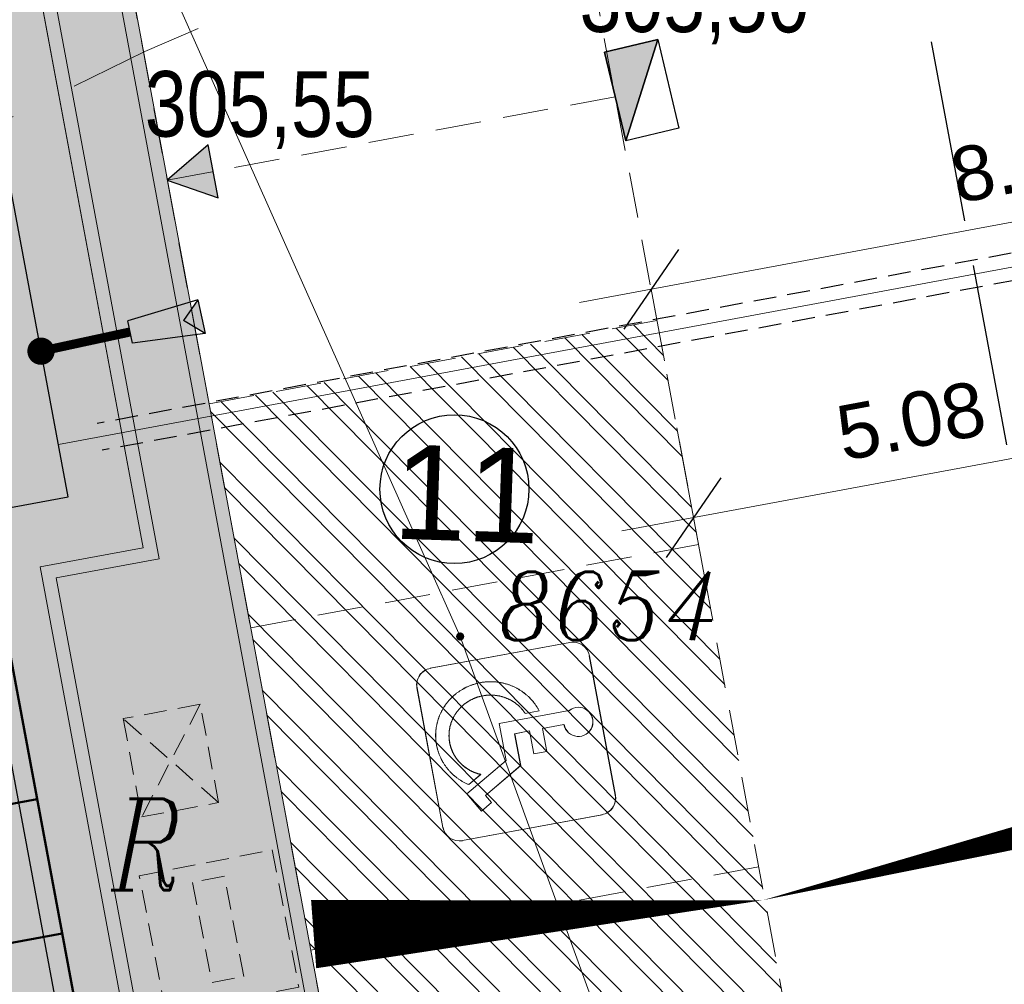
# Model space of a CAD drawing. Header units: metres. Extents: x 779 to 7046, y -512 to 9570.
# Tile 50 of 256: x 2184 to 2194, y -292 to -281. Entities that reach past the tile are written whole.
import ezdxf

# ---------------------------------------------------------------- set-up
doc = ezdxf.new("R2010")
doc.units = ezdxf.units.M
for name, pattern in [('0', [0]), ('2.0_0.5', [2.5, 2, -0.5]), ('CIĄGłA', [0]), ('DASH', [0.75, 0.5, -0.25]), ('DASHED', [0.75, 0.5, -0.25]), ('DASHED2', [0.375, 0.25, -0.125]), ('DASHEDX2', [38.1, 25.4, -12.7]), ('HIDDEN', [0.375, 0.25, -0.125])]:
    doc.linetypes.add(name, pattern=pattern)
for name, color, linetype, lineweight in [('203-punkt graniczny', 7, 'Continuous', 0), ('203-punkt graniczny-Atr103', 7, 'Continuous', 0), ('210-oznaczenie konturu użytku gruntowego', 7, 'Continuous', 0), ('219-działka ewidencyjna', 7, 'Continuous', 0), ('_a_obiekty', 250, 'Continuous', 30), ('AGP1_HATCH', 7, 'Continuous', 5), ('AGP1_KRAWEZNIKI', 250, 'Continuous', 20), ('AGP1_KRAWEZNIKI GRUBOŚCI', 7, 'Continuous', 9), ('AGP1_OPISY', 7, 'Continuous', 13), ('AGP1_WYMIARY', 7, 'Continuous', 15), ('zz-skarpy', 92, 'Continuous', 50)]:
    doc.layers.add(name, color=color, linetype=linetype, lineweight=lineweight)
for name, color, linetype in [('IE_kable ziemne', 240, 'Continuous'), ('IE_kanalizacja słaboprądowa', 6, 'Continuous'), ('WYMIARY', 9, 'Continuous'), ('ZP_Robocza', 6, 'Continuous'), ('zz-odwodnienie', 5, 'Continuous')]:
    doc.layers.add(name, color=color, linetype=linetype)
doc.styles.add('ARIAL', font='arial.ttf')
doc.styles.get("Standard").update_dxf_attribs({"font": 'arial.ttf'})
doc.dimstyles.new('PZT M', dxfattribs={"dimtxt": 0.6, "dimasz": 0.75, "dimexe": 0.8, "dimexo": 0.1, "dimgap": 0.3, "dimtad": 1, "dimdsep": 46, "dimtxsty": 'ARIAL', "dimblk": 'OBLIQUE', "dimcen": 0.9, "dimdle": 0.8, "dimclrd": 7, "dimclre": 256, "dimclrt": 7, "dimadec": 0, "dimazin": 0, "dimtfac": 1, "dimtmove": 2, "dimatfit": 3, "dimldrblk": 'ARCHTICK', "dimfxl": 1, "dimfxlon": 1, "dimtolj": 1, "dimtzin": 0, "dimlwd": 20, "dimlwe": 20, "dimarcsym": 0})

# ---------------------------------------------------------------- blocks, each defined once
blk = doc.blocks.new('203')
at = {"linetype": 'Continuous', "lineweight": -2, "ltscale": 10}
h = blk.add_hatch(color=0, dxfattribs=at)
edge = h.paths.add_edge_path()
edge.add_arc((0, 0), 0.45, 0, 360)
blk = doc.blocks.new('PZT MDCP podkład')
at = {"layer": '219-działka ewidencyjna', "color": 252, "linetype": 'Continuous', "lineweight": 13, "true_color": 0x939598, "flags": 128}
for points in [[(2102.666, 125.666), (2122.376, 81.446)], [(2122.376, 81.446), (2127.666, 66.856)]]:
    blk.add_lwpolyline(points, dxfattribs=at)
at = {"layer": '203-punkt graniczny', "color": 252, "linetype": 'Continuous', "lineweight": 13, "true_color": 0x939598, "xscale": 0.1, "yscale": 0.1, "zscale": 0.1}
blk.add_blockref('203', (2122.376, 81.446), dxfattribs=at)
at = {"layer": '203-punkt graniczny-Atr103', "color": 252, "lineweight": 13, "true_color": 0x939598, "insert": (2122.795, 81.407), "char_height": 0.75, "attachment_point": 7, "line_spacing_factor": 0.6}
blk.add_mtext('\\FITALIC_1250;\\H1x;\\W0.9;8654', dxfattribs=at)
at = {"layer": '210-oznaczenie konturu użytku gruntowego', "color": 252, "linetype": 'Continuous', "lineweight": 13, "true_color": 0x939598, "insert": (2118.545, 78.663), "char_height": 1, "attachment_point": 7, "line_spacing_factor": 0.6}
blk.add_mtext('\\FITALIC_1250;\\H1x;\\W0.79;R', dxfattribs=at)
blk = doc.blocks.new('parking_niepelnospr')
at = {"layer": 'AGP1_KRAWEZNIKI', "lineweight": 9}
for p, q in [((1.944, -0.118), (0, 0)), ((-0.243, -0.215), (-0.36, -2.159)), ((2.041, -2.304), (2.159, -0.36)), ((1.593, -0.448), (1.429, -0.53)), ((1.429, -0.53), (1.486, -0.643)), ((1.731, -0.725), (1.593, -0.448)), ((1.486, -0.643), (0.919, -0.925)), ((1.096, -1.042), (1.731, -0.725)), ((0.893, -1.368), (0.919, -0.925)), ((1.481, -0.939), (1.673, -0.843)), ((0.504, -1.345), (0.523, -1.024)), ((0.523, -1.024), (0.706, -1.035)), ((0.687, -1.356), (0.706, -1.035)), ((1.065, -1.556), (1.096, -1.042)), ((0.207, -1.327), (0.504, -1.345)), ((0.687, -1.356), (0.893, -1.368)), ((0.089, -1.497), (1.065, -1.556)), ((0.491, -1.59), (0.685, -1.602)), ((1.798, -2.519), (-0.145, -2.401))]:
    blk.add_line(p, q, dxfattribs=at)
at = {"layer": 'AGP1_KRAWEZNIKI', "lineweight": 9, "elevation": -0.003}
for points in [[(0.491, -1.59), (0.493, -1.6), (0.496, -1.61), (0.498, -1.619), (0.501, -1.628), (0.504, -1.638), (0.507, -1.647), (0.51, -1.657), (0.513, -1.666), (0.516, -1.675), (0.52, -1.684), (0.523, -1.693), (0.527, -1.703), (0.531, -1.712), (0.535, -1.721), (0.539, -1.73), (0.543, -1.739), (0.548, -1.747), (0.552, -1.756), (0.557, -1.765), (0.561, -1.774), (0.566, -1.782), (0.571, -1.791), (0.576, -1.799), (0.581, -1.808), (0.587, -1.816), (0.592, -1.824), (0.597, -1.833), (0.603, -1.841), (0.609, -1.849), (0.615, -1.857), (0.62, -1.865), (0.626, -1.872), (0.633, -1.88), (0.639, -1.888), (0.645, -1.896), (0.652, -1.903), (0.658, -1.91), (0.665, -1.918), (0.672, -1.925), (0.678, -1.932), (0.685, -1.939), (0.692, -1.946), (0.7, -1.953), (0.707, -1.96), (0.714, -1.967), (0.722, -1.973), (0.729, -1.98), (0.737, -1.986), (0.744, -1.993), (0.752, -1.999), (0.76, -2.005), (0.768, -2.011), (0.776, -2.017), (0.784, -2.023), (0.792, -2.028), (0.8, -2.034), (0.809, -2.04), (0.817, -2.045), (0.826, -2.05), (0.834, -2.055), (0.843, -2.06), (0.851, -2.065), (0.86, -2.07), (0.869, -2.075), (0.878, -2.079), (0.887, -2.084), (0.896, -2.088), (0.905, -2.093), (0.914, -2.097), (0.923, -2.101), (0.932, -2.105), (0.941, -2.108), (0.951, -2.112), (0.96, -2.115), (0.969, -2.119), (0.979, -2.122), (0.988, -2.125), (0.998, -2.128), (1.007, -2.131), (1.017, -2.134), (1.027, -2.137), (1.036, -2.139), (1.046, -2.142), (1.056, -2.144), (1.066, -2.146), (1.075, -2.148), (1.085, -2.15), (1.095, -2.152), (1.105, -2.153), (1.115, -2.155), (1.125, -2.156), (1.135, -2.158), (1.145, -2.159), (1.154, -2.16), (1.164, -2.161), (1.174, -2.161), (1.184, -2.162), (1.194, -2.162), (1.204, -2.163), (1.214, -2.163), (1.224, -2.163), (1.234, -2.163), (1.244, -2.163), (1.254, -2.162), (1.264, -2.162), (1.274, -2.161), (1.284, -2.161), (1.294, -2.16), (1.304, -2.159), (1.314, -2.158), (1.324, -2.157), (1.334, -2.155), (1.344, -2.154), (1.354, -2.152), (1.364, -2.15), (1.373, -2.149), (1.383, -2.147), (1.393, -2.144), (1.403, -2.142), (1.412, -2.14), (1.422, -2.137), (1.432, -2.135), (1.441, -2.132), (1.451, -2.129), (1.46, -2.126), (1.47, -2.123), (1.479, -2.12), (1.489, -2.116), (1.498, -2.113), (1.507, -2.109), (1.516, -2.106), (1.526, -2.102), (1.535, -2.098), (1.544, -2.094), (1.553, -2.089), (1.562, -2.085), (1.571, -2.081), (1.579, -2.076), (1.588, -2.071), (1.597, -2.067), (1.605, -2.062), (1.614, -2.057), (1.622, -2.051), (1.631, -2.046), (1.639, -2.041), (1.648, -2.035), (1.656, -2.03), (1.664, -2.024), (1.672, -2.018), (1.68, -2.012), (1.688, -2.006), (1.696, -2), (1.703, -1.994), (1.711, -1.988), (1.718, -1.982), (1.726, -1.975), (1.733, -1.968), (1.741, -1.962), (1.748, -1.955), (1.755, -1.948), (1.762, -1.941), (1.769, -1.934), (1.775, -1.927), (1.782, -1.92), (1.789, -1.912), (1.795, -1.905), (1.802, -1.897), (1.808, -1.89), (1.814, -1.882), (1.82, -1.874), (1.826, -1.867), (1.832, -1.859), (1.838, -1.851), (1.844, -1.843), (1.849, -1.835), (1.854, -1.826), (1.86, -1.818), (1.865, -1.81), (1.87, -1.801), (1.875, -1.793), (1.88, -1.784), (1.885, -1.776), (1.889, -1.767), (1.894, -1.758), (1.898, -1.75), (1.902, -1.741), (1.907, -1.732), (1.911, -1.723), (1.915, -1.714), (1.918, -1.705), (1.922, -1.696), (1.926, -1.687), (1.929, -1.677), (1.932, -1.668), (1.935, -1.659), (1.938, -1.65), (1.941, -1.64), (1.944, -1.631), (1.947, -1.621), (1.949, -1.612), (1.952, -1.602), (1.954, -1.593), (1.956, -1.583), (1.958, -1.574), (1.96, -1.564), (1.962, -1.555), (1.963, -1.545), (1.965, -1.535), (1.966, -1.525), (1.967, -1.516), (1.968, -1.506), (1.969, -1.496), (1.97, -1.487), (1.971, -1.477), (1.971, -1.467), (1.972, -1.457), (1.972, -1.447), (1.972, -1.438), (1.972, -1.428), (1.972, -1.418), (1.972, -1.408), (1.971, -1.398), (1.971, -1.389), (1.97, -1.379), (1.969, -1.369), (1.968, -1.359), (1.967, -1.35), (1.966, -1.34), (1.965, -1.33), (1.963, -1.32), (1.962, -1.311), (1.96, -1.301), (1.958, -1.291), (1.956, -1.282), (1.954, -1.272), (1.952, -1.263), (1.95, -1.253), (1.947, -1.244), (1.944, -1.234), (1.942, -1.225), (1.939, -1.215), (1.936, -1.206), (1.933, -1.197), (1.929, -1.187), (1.926, -1.178), (1.922, -1.169), (1.919, -1.16), (1.915, -1.151), (1.911, -1.142), (1.907, -1.133), (1.903, -1.124), (1.899, -1.115), (1.894, -1.106), (1.89, -1.097), (1.885, -1.089), (1.881, -1.08), (1.876, -1.071), (1.871, -1.063), (1.866, -1.054), (1.86, -1.046), (1.855, -1.038), (1.85, -1.029), (1.844, -1.021), (1.839, -1.013), (1.833, -1.005), (1.827, -0.997), (1.821, -0.989), (1.815, -0.981), (1.809, -0.974), (1.802, -0.966), (1.796, -0.958), (1.79, -0.951), (1.783, -0.943), (1.776, -0.936), (1.77, -0.929), (1.763, -0.922), (1.756, -0.915), (1.749, -0.908), (1.741, -0.901), (1.734, -0.894), (1.727, -0.887), (1.719, -0.881), (1.712, -0.874), (1.704, -0.868), (1.697, -0.862), (1.689, -0.855), (1.681, -0.849), (1.673, -0.843)], [(0.685, -1.602), (0.688, -1.61), (0.691, -1.618), (0.694, -1.625), (0.697, -1.633), (0.7, -1.641), (0.703, -1.648), (0.707, -1.656), (0.711, -1.663), (0.714, -1.671), (0.718, -1.678), (0.722, -1.686), (0.726, -1.693), (0.731, -1.7), (0.735, -1.708), (0.739, -1.715), (0.744, -1.722), (0.749, -1.729), (0.753, -1.736), (0.758, -1.743), (0.763, -1.75), (0.769, -1.757), (0.774, -1.763), (0.779, -1.77), (0.785, -1.777), (0.79, -1.783), (0.796, -1.789), (0.802, -1.796), (0.808, -1.802), (0.814, -1.808), (0.82, -1.814), (0.826, -1.82), (0.832, -1.826), (0.838, -1.832), (0.845, -1.837), (0.851, -1.843), (0.858, -1.849), (0.864, -1.854), (0.871, -1.859), (0.878, -1.864), (0.885, -1.869), (0.891, -1.874), (0.898, -1.879), (0.905, -1.884), (0.912, -1.888), (0.92, -1.893), (0.927, -1.897), (0.934, -1.901), (0.941, -1.906), (0.949, -1.91), (0.956, -1.914), (0.963, -1.917), (0.971, -1.921), (0.978, -1.925), (0.986, -1.928), (0.993, -1.931), (1.001, -1.935), (1.008, -1.938), (1.016, -1.941), (1.023, -1.943), (1.031, -1.946), (1.038, -1.949), (1.046, -1.951), (1.054, -1.954), (1.061, -1.956), (1.069, -1.958), (1.076, -1.96), (1.084, -1.962), (1.091, -1.964), (1.099, -1.966), (1.107, -1.967), (1.114, -1.969), (1.118, -1.97), (1.122, -1.97), (1.129, -1.972), (1.136, -1.973), (1.14, -1.973), (1.144, -1.974), (1.147, -1.974), (1.151, -1.975), (1.155, -1.975), (1.159, -1.976), (1.163, -1.976), (1.167, -1.977), (1.174, -1.977), (1.181, -1.978), (1.185, -1.978), (1.189, -1.979), (1.193, -1.979), (1.196, -1.979), (1.204, -1.979), (1.212, -1.98), (1.22, -1.98), (1.227, -1.98), (1.235, -1.98), (1.243, -1.979), (1.251, -1.979), (1.259, -1.979), (1.267, -1.978), (1.275, -1.978), (1.283, -1.977), (1.291, -1.976), (1.299, -1.975), (1.307, -1.974), (1.315, -1.973), (1.323, -1.972), (1.331, -1.97), (1.339, -1.969), (1.347, -1.967), (1.355, -1.965), (1.363, -1.963), (1.372, -1.961), (1.38, -1.959), (1.388, -1.957), (1.396, -1.954), (1.404, -1.952), (1.412, -1.949), (1.42, -1.946), (1.428, -1.943), (1.435, -1.94), (1.443, -1.937), (1.451, -1.934), (1.459, -1.931), (1.467, -1.927), (1.474, -1.924), (1.482, -1.92), (1.49, -1.916), (1.497, -1.912), (1.505, -1.908), (1.512, -1.904), (1.52, -1.899), (1.527, -1.895), (1.534, -1.89), (1.541, -1.886), (1.549, -1.881), (1.556, -1.876), (1.563, -1.871), (1.569, -1.866), (1.576, -1.861), (1.583, -1.856), (1.59, -1.85), (1.596, -1.845), (1.603, -1.839), (1.609, -1.834), (1.615, -1.828), (1.621, -1.822), (1.627, -1.816), (1.633, -1.81), (1.639, -1.804), (1.645, -1.798), (1.651, -1.792), (1.656, -1.785), (1.662, -1.779), (1.667, -1.773), (1.672, -1.766), (1.677, -1.76), (1.682, -1.753), (1.687, -1.746), (1.692, -1.74), (1.697, -1.733), (1.701, -1.726), (1.706, -1.719), (1.71, -1.712), (1.714, -1.705), (1.718, -1.698), (1.722, -1.691), (1.726, -1.684), (1.73, -1.677), (1.733, -1.67), (1.737, -1.663), (1.74, -1.655), (1.743, -1.648), (1.746, -1.641), (1.749, -1.634), (1.752, -1.627), (1.755, -1.619), (1.758, -1.612), (1.76, -1.605), (1.763, -1.598), (1.765, -1.59), (1.767, -1.583), (1.769, -1.576), (1.771, -1.568), (1.773, -1.561), (1.775, -1.554), (1.776, -1.547), (1.778, -1.54), (1.779, -1.532), (1.781, -1.525), (1.782, -1.518), (1.783, -1.511), (1.784, -1.504), (1.784, -1.5), (1.785, -1.498), (1.785, -1.498), (1.785, -1.497), (1.785, -1.496), (1.785, -1.492), (1.786, -1.488), (1.786, -1.484), (1.787, -1.48), (1.787, -1.476), (1.787, -1.471), (1.788, -1.467), (1.788, -1.463), (1.788, -1.459), (1.788, -1.454), (1.788, -1.45), (1.789, -1.446), (1.789, -1.441), (1.789, -1.437), (1.789, -1.433), (1.789, -1.428), (1.789, -1.424), (1.789, -1.42), (1.789, -1.415), (1.788, -1.411), (1.788, -1.406), (1.788, -1.402), (1.788, -1.397), (1.787, -1.393), (1.787, -1.389), (1.787, -1.384), (1.786, -1.38), (1.786, -1.375), (1.785, -1.371), (1.785, -1.366), (1.784, -1.362), (1.784, -1.357), (1.783, -1.353), (1.782, -1.348), (1.781, -1.344), (1.781, -1.339), (1.78, -1.334), (1.779, -1.33), (1.778, -1.325), (1.777, -1.321), (1.776, -1.316), (1.775, -1.312), (1.774, -1.307), (1.773, -1.303), (1.772, -1.298), (1.771, -1.294), (1.769, -1.289), (1.768, -1.284), (1.767, -1.28), (1.765, -1.275), (1.764, -1.271), (1.763, -1.266), (1.761, -1.262), (1.76, -1.257), (1.758, -1.253), (1.756, -1.248), (1.755, -1.244), (1.753, -1.239), (1.751, -1.235), (1.75, -1.23), (1.748, -1.226), (1.746, -1.221), (1.744, -1.217), (1.742, -1.213), (1.74, -1.208), (1.738, -1.204), (1.736, -1.199), (1.734, -1.195), (1.732, -1.191), (1.729, -1.186), (1.727, -1.182), (1.725, -1.177), (1.723, -1.173), (1.72, -1.169), (1.718, -1.165), (1.715, -1.16), (1.713, -1.156), (1.71, -1.152), (1.708, -1.148), (1.705, -1.143), (1.703, -1.139), (1.7, -1.135), (1.697, -1.131), (1.694, -1.127), (1.692, -1.123), (1.689, -1.119), (1.686, -1.115), (1.683, -1.111), (1.68, -1.107), (1.677, -1.103), (1.674, -1.099), (1.671, -1.095), (1.668, -1.091), (1.665, -1.087), (1.662, -1.083), (1.658, -1.079), (1.655, -1.075), (1.652, -1.072), (1.648, -1.068), (1.645, -1.064), (1.642, -1.061), (1.638, -1.057), (1.635, -1.053), (1.631, -1.05), (1.628, -1.046), (1.624, -1.043), (1.621, -1.039), (1.617, -1.036), (1.614, -1.032), (1.61, -1.029), (1.606, -1.025), (1.603, -1.022), (1.599, -1.019), (1.595, -1.016), (1.591, -1.012), (1.587, -1.009), (1.584, -1.006), (1.58, -1.003), (1.576, -1), (1.572, -0.997), (1.568, -0.994), (1.564, -0.991), (1.56, -0.988), (1.556, -0.985), (1.552, -0.982), (1.548, -0.979), (1.544, -0.977), (1.54, -0.974), (1.536, -0.971), (1.532, -0.968), (1.527, -0.966), (1.523, -0.963), (1.519, -0.961), (1.515, -0.958), (1.511, -0.956), (1.506, -0.953), (1.502, -0.951), (1.498, -0.948), (1.494, -0.946), (1.489, -0.944), (1.485, -0.942), (1.481, -0.939)]]:
    blk.add_lwpolyline(points, dxfattribs=at)
at = {"layer": 'AGP1_KRAWEZNIKI', "lineweight": 9}
for centre, radius, start, end in [((-0.014, -0.229), 0.229, 86.5328, 176.5328), ((1.93, -0.346), 0.229, 356.5328, 86.5328), ((0.006, -1.314), 0.2, 356.5328, 294.1932), ((-0.132, -2.172), 0.229, 176.5328, 266.5328), ((1.812, -2.29), 0.229, 266.5328, 356.5328)]:
    blk.add_arc(centre, radius, start, end, dxfattribs=at)
blk = doc.blocks.new('_Oblique')
at = {"color": 0, "linetype": 'ByBlock', "lineweight": 25}
blk.add_line((-0.5, -0.5), (0.5, 0.5), dxfattribs=at)
blk = doc.blocks.new('*D245')
at = {"layer": 'AGP1_WYMIARY', "color": 7, "linetype": 'CIĄGłA', "lineweight": 20, "transparency": 16777216}
for p, q in [((2189.644, -284.036), (2199.653, -282.171)), ((2198.867, -282.318), (2199.013, -283.104)), ((2190.43, -283.889), (2190.577, -284.676))]:
    blk.add_line(p, q, dxfattribs=at)
at = {"layer": 'Defpoints', "color": 0, "linetype": 'CIĄGłA', "transparency": 16777216}
for p in [(2198.867, -282.318), (2198.867, -282.318), (2190.43, -283.889)]:
    blk.add_point(p, dxfattribs=at)
at = {"layer": 'AGP1_WYMIARY', "color": 7, "linetype": 'CIĄGłA', "lineweight": 20, "transparency": 16777216, "xscale": 0.75, "yscale": 0.75, "zscale": 0.75}
for p, rotation in [((2198.867, -282.318), 10.55144993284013), ((2190.43, -283.889), 190.5514499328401)]:
    blk.add_blockref('_Oblique', p, dxfattribs=dict(at, rotation=rotation))
at = {"layer": 'AGP1_WYMIARY', "color": 7, "linetype": 'CIĄGłA', "lineweight": 20, "transparency": 16777216, "insert": (2194.537, -282.507), "char_height": 0.6, "attachment_point": 5, "rotation": 10.5514, "style": 'ARIAL'}
blk.add_mtext('\\A1;8.58', dxfattribs=at)
blk = doc.blocks.new('_ArchTick')
at = {"layer": 'WYMIARY', "color": 0, "linetype": 'Continuous', "const_width": 0.15}
blk.add_lwpolyline([(-0.5, -0.5), (0.5, 0.5)], dxfattribs=at)
blk = doc.blocks.new('*D261')
at = {"layer": 'AGP1_WYMIARY', "color": 7, "linetype": 'CIĄGłA', "lineweight": 20, "transparency": 16777216}
for p, q in [((2195.71, -284.482), (2196.039, -286.251)), ((2196.679, -285.319), (2190.111, -286.542)), ((2190.714, -285.412), (2191.043, -287.182))]:
    blk.add_line(p, q, dxfattribs=at)
at = {"layer": 'Defpoints', "color": 0, "linetype": 'CIĄGłA', "transparency": 16777216}
for p in [(2195.609, -283.941), (2190.613, -284.872), (2190.897, -286.396)]:
    blk.add_point(p, dxfattribs=at)
at = {"layer": 'AGP1_WYMIARY', "color": 7, "linetype": 'CIĄGłA', "lineweight": 20, "transparency": 16777216, "xscale": 0.75, "yscale": 0.75, "zscale": 0.75}
for p, rotation in [((2195.893, -285.465), 10.5514485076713), ((2190.897, -286.396), 190.5514485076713)]:
    blk.add_blockref('_Oblique', p, dxfattribs=dict(at, rotation=rotation))
at = {"layer": 'AGP1_WYMIARY', "color": 7, "linetype": 'CIĄGłA', "lineweight": 20, "transparency": 16777216, "insert": (2193.284, -285.334), "char_height": 0.6, "attachment_point": 5, "rotation": 10.5514, "style": 'ARIAL'}
blk.add_mtext('\\A1;5.08', dxfattribs=at)
blk = doc.blocks.new('PRZEKRÓJ TERENU OPIS PZT')
at = {"color": 18, "linetype": '2.0_0.5', "true_color": 0x000000}
blk.add_lwpolyline([(2696.459, 9.36), (2736.515, 9.36), (2736.514, 14.237), (2764.724, 14.188), (2764.726, 9.311), (2854.774, 9.36)], dxfattribs=at)
blk = doc.blocks.new('Zbiornik LPG 20m3')
at = {"layer": '_a_obiekty', "color": 251, "linetype": 'DASH', "lineweight": 5, "ltscale": 4, "true_color": 0x636466}
blk.add_lwpolyline([(2696.092, 576.319), (2700.983, 570.986, -0.414214), (2699.15, 528.6), (2697.676, 527.248, -0.414214), (2655.289, 529.081), (2650.398, 534.414, -0.414214), (2652.231, 576.801), (2653.705, 578.152, -0.414214), (2696.092, 576.319)], format="xyb", dxfattribs=at)
blk = doc.blocks.new('SKARPA MODLNICA')
at = {"layer": 'zz-skarpy'}
for p, q in [((1747.207, 208.616), (1745.733, 208.342)), ((1747.482, 207.142), (1746.745, 207.004))]:
    blk.add_line(p, q, dxfattribs=at)
blk.add_lwpolyline([(1746.658, 211.566), (1751.379, 186.22), (1755.771, 182.643), (1758.619, 170.146), (1763.177, 162.591), (1758.057, 169.937), (1754.754, 182.073), (1749.908, 185.927), (1745.183, 211.291)], dxfattribs=at)
blk = doc.blocks.new('d_rzędna')
at = {"layer": 'zz-odwodnienie'}
blk.add_hatch(color=0, dxfattribs=at).paths.add_polyline_path([(0, 0), (0.369, 0.639), (-0.369, 0.639)])
at = {"layer": 'zz-odwodnienie', "color": 0}
for p, q in [((-0.369, 0.639), (0, 0)), ((0.369, 0.639), (-0.369, 0.639)), ((-0.369, 0.639), (0, 0)), ((0.369, 0.639), (-0.369, 0.639)), ((0, 0), (0.369, 0.639)), ((0, 0), (0.369, 0.639))]:
    blk.add_line(p, q, dxfattribs=at)
blk = doc.blocks.new('d_wpust')
at = {"layer": 'zz-odwodnienie'}
blk.add_hatch(color=0, dxfattribs=at).paths.add_polyline_path([(-0.5, 0.6), (-0.5, 0), (0.5, 0)])
at = {"layer": 'zz-odwodnienie', "color": 0}
for p, q in [((-0.5, 0.6), (0.5, 0)), ((-0.5, 0), (-0.5, 0.6)), ((-0.5, 0.6), (0.5, 0.6)), ((0.5, 0.6), (0.5, 0)), ((0.5, 0), (-0.5, 0))]:
    blk.add_line(p, q, dxfattribs=at)
blk.add_lwpolyline([(-0.5, 0.6), (-0.5, 0), (0.5, 0)], close=True, dxfattribs=at)
blk = doc.blocks.new('A$C7af18ecc')
at = {"layer": 'zz-odwodnienie', "elevation": 0}
for points in [[(1.845, 19.735, 0.75, 0, 0), (-6.526, 17.669, 0, 0, 0)], [(-11.452, 17.297, 0.75, 0, 0), (-6.526, 17.669, 0, 0, 0)]]:
    blk.add_lwpolyline(points, format="xyseb", dxfattribs=at)
at = {"layer": 'zz-odwodnienie', "rotation": 283.4922703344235}
blk.add_blockref('d_wpust', (-8.143, 26.492, 0), dxfattribs=at)
at = {"layer": 'zz-odwodnienie', "xscale": 0.8000000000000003, "yscale": 0.8000000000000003, "zscale": 0.8000000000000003, "rotation": 280.7576934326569}
blk.add_blockref('d_rzędna', (-13.058, 25.576, 0), dxfattribs=at)
at = {"layer": 'zz-odwodnienie', "char_height": 0.72, "width": 4.62727, "attachment_point": 1, "rotation": 359.8901}
for s, insert in [('{\\fArial Narrow|b0|i0|c238|p34;305,50}', (-8.532, 27.922, 0)), ('{\\fArial Narrow|b0|i0|c238|p34;305,55}', (-13.304, 26.773, 0))]:
    blk.add_mtext(s, dxfattribs=dict(at, insert=insert))
blk = doc.blocks.new('A$Ce9aa0c45')
at = {"layer": 'AGP1_KRAWEZNIKI', "color": 18, "linetype": 'CIĄGłA', "true_color": 0x000000}
for points in [[(26.228, 5.903), (4.192, 1.798), (8.11, -19.24), (11.6, -18.59, -0.414214), (12.125, -18.95, -0.414214), (11.765, -19.475), (8.275, -20.125), (13.512, -48.241), (17.279, -47.54, 0)], [(26.255, 5.755), (4.367, 1.678), (8.23, -19.065), (11.573, -18.442, -0.414214), (12.273, -18.922), (12.273, -18.922, -0.414214), (11.793, -19.622), (8.45, -20.245), (13.632, -48.066), (17.251, -47.392, -0.580787), (18.598, -48.983, -0.099524), (18.496, -49.151, 0.209075), (16.723, -54.256), (17.081, -56.572), (18.139, -62.282), (18.982, -66.826), (21.138, -76.761, 0.042277), (22.013, -79.242, 0.088995), (23.682, -81.6), (26.113, -84.016, -0.065918), (27.263, -85.68), (28.354, -88.229)]]:
    blk.add_lwpolyline(points, format="xyb", dxfattribs=at)
blk.add_lwpolyline([(3.325, -3.653), (4.308, -3.47), (10.675, -37.652), (9.545, -37.862), (11.702, -49.443), (18.448, -48.186)], dxfattribs=at)
at = {"layer": 'IE_kable ziemne', "linetype": 'HIDDEN'}
for p, q in [((25.364, -33.457), (10.172, -36.287)), ((25.419, -33.752), (10.226, -36.582))]:
    blk.add_line(p, q, dxfattribs=at)
at = {"layer": 'IE_kable ziemne', "linetype": 'CIĄGłA', "lineweight": 5}
blk.add_line((25.392, -33.605), (9.746, -36.519), dxfattribs=at)
at = {"layer": 'IE_kable ziemne'}
for p, q in [((11.276, -34.931), (10.506, -35.161)), ((11.276, -34.931), (11.12, -35.157)), ((11.355, -35.298), (11.12, -35.157)), ((11.355, -35.298), (10.559, -35.405))]:
    blk.add_line(p, q, dxfattribs=at)
for points in [[(16.075, -51.904), (11.597, -52.736), (8.722, -37.303), (9.853, -37.093), (3.889, -5.074), (-0.437, -5.879), (-1.792, 1.395), (4.205, 2.512)], [(11.276, -34.931), (11.355, -35.298)], [(10.559, -35.405), (10.506, -35.161)]]:
    blk.add_lwpolyline(points, dxfattribs=at)
at = {"layer": 'IE_kable ziemne', "const_width": 0.1}
blk.add_lwpolyline([(9.555, -35.494), (10.532, -35.283)], dxfattribs=at)
at = {"layer": 'IE_kable ziemne', "const_width": 0.15}
blk.add_lwpolyline([(9.482, -35.51, 1), (9.628, -35.478, 1)], format="xyb", close=True, dxfattribs=at)
at = {"layer": 'IE_kable ziemne'}
blk.add_solid([(11.355, -35.298), (11.12, -35.157), (11.276, -34.931)], dxfattribs=at)
at = {"layer": 'IE_kanalizacja słaboprądowa', "color": 6}
blk.add_spline([(25.691, -33.167), (17.45, -22.977), (7.066, -6.659), (3.889, -5.074)], degree=3, dxfattribs=at)
at = {"layer": 'AGP1_KRAWEZNIKI', "xscale": 0.8000000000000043, "yscale": 0.8000000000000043, "zscale": 0.8000000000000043, "rotation": 194.0186628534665}
blk.add_blockref('parking_niepelnospr', (15.711, -40.582), dxfattribs=at)

msp = doc.modelspace()

# ---------------------------------------------------------------- hatches: boundary and pattern name
at = {"linetype": 'CIĄGłA', "lineweight": 5, "true_color": 0x939598}
h = msp.add_hatch(dxfattribs=at)
h.set_pattern_fill('ANSI32', color=252, scale=0.05, angle=-90.311)
h.set_pattern_definition([(314.68897, (1691.80513, 1364.0691), (0.33858273, 0.33492656), []), (314.68897, (1691.8039, 1363.8446), (0.33858273, 0.33492656), [])])
h.paths.add_polyline_path([(2192.069, -292.687), (2190.494, -284.232), (2185.579, -285.148), (2187.153, -293.603)])
at = {"layer": 'AGP1_HATCH', "lineweight": 15, "transparency": 33554625}
h = msp.add_hatch(dxfattribs=at)
h.set_pattern_fill('GRASS', color=64, scale=0.02, angle=24.61093)
edge = h.paths.add_edge_path()
edge.add_line((2201.155, -232.06), (2187.755, -236.764))
edge.add_line((2187.755, -236.764), (2189.333, -245.236))
edge.add_line((2189.333, -245.236), (2200.149, -243.221))
edge.add_line((2200.149, -243.221), (2200.649, -243.128))
edge.add_arc((2201.59, -248.191), 5.15, 21.5178, 100.535, ccw=False)
edge.add_line((2206.381, -246.302), (2206.676, -247.049))
edge.add_line((2206.676, -247.049), (2210.151, -255.863))
edge.add_line((2210.151, -255.863), (2213.734, -264.952))
edge.add_line((2213.734, -264.952), (2217.79, -275.238))
edge.add_line((2217.79, -275.238), (2215.443, -266.969))
edge.add_line((2215.443, -266.969), (2207.465, -246.73))
edge.add_line((2207.465, -246.73), (2201.155, -232.06))
h.paths.add_polyline_path([(2193.681, -336.48), (2194.272, -339.788), (2190.669, -340.432), (2190.078, -337.124)], flags=16)
h.paths.add_polyline_path([(2174.949, -253.204), (2174.18, -249.075), (2176.736, -248.599), (2177.505, -252.728)], flags=16)
h.paths.add_polyline_path([(2213.207, -340.386), (2212.586, -338.847), (2213.476, -338.488), (2214.097, -340.027)], flags=16)
h.paths.add_polyline_path([(2215.035, -268.25), (2214.426, -266.706), (2215.04, -266.464), (2215.649, -268.008)], flags=17)
edge = h.paths.add_edge_path()
edge.add_line((2222.136, -341.015), (2223.664, -341.192))
edge.add_line((2223.664, -341.192), (2227.521, -342.29))
edge.add_line((2227.521, -342.29), (2233.308, -344.457))
edge.add_line((2233.308, -344.457), (2237.862, -347.858))
edge.add_line((2237.862, -347.858), (2239.041, -348.66))
edge.add_line((2239.041, -348.66), (2233.605, -326.01))
edge.add_line((2233.605, -326.01), (2228.175, -303.9))
edge.add_line((2228.175, -303.9), (2222.495, -286.13))
edge.add_line((2222.495, -286.13), (2217.355, -271.82))
edge.add_line((2217.355, -271.82), (2215.443, -266.969))
edge.add_line((2215.443, -266.969), (2217.79, -275.238))
edge.add_line((2217.79, -275.238), (2221.381, -285.279))
edge.add_line((2221.381, -285.279), (2223.235, -291.356))
edge.add_line((2223.235, -291.356), (2227.886, -315.161))
edge.add_arc((2212.625, -317.085), 15.382, -38.1613, 7.187, ccw=False)
edge.add_arc((2211.041, -315.811), 17.415, 289.8521, 321.7651, ccw=False)
edge.add_line((2216.955, -332.191), (2213.092, -333.5))
edge.add_arc((2214.563, -337.058), 3.851, 112.4496, 197.8856)
edge.add_line((2210.898, -338.241), (2211.273, -339.403))
edge.add_arc((2213.414, -338.797), 2.225, 195.8025, 221.5125)
edge.add_arc((2213.798, -338.871), 2.483, 214.3489, 282.1039)
edge.add_line((2214.319, -341.299), (2219.145, -339.35))
edge.add_line((2219.145, -339.35), (2222.136, -341.015))
edge = h.paths.add_edge_path()
edge.add_line((2182.307, -273.042), (2181.363, -273.218))
edge.add_line((2181.363, -273.218), (2181.059, -271.586))
edge.add_line((2181.059, -271.586), (2182.003, -271.411))
edge.add_line((2182.003, -271.411), (2178.489, -252.545))
edge.add_line((2178.489, -252.545), (2177.505, -252.728))
edge.add_line((2177.505, -252.728), (2176.736, -248.599))
edge.add_line((2176.736, -248.599), (2177.719, -248.416))
edge.add_line((2177.719, -248.416), (2177.536, -247.433))
edge.add_line((2177.536, -247.433), (2178.519, -247.25))
edge.add_line((2178.519, -247.25), (2189.329, -245.236))
edge.add_line((2189.329, -245.236), (2187.755, -236.764))
edge.add_line((2187.755, -236.764), (2168.625, -243.48))
edge.add_line((2168.625, -243.48), (2167.595, -243.84))
edge.add_line((2167.595, -243.84), (2162.625, -245.59))
edge.add_line((2162.625, -245.59), (2166.545, -265.88))
edge.add_line((2166.545, -265.88), (2169.935, -283.36))
edge.add_line((2169.935, -283.36), (2178.195, -325.93))
edge.add_line((2178.195, -325.93), (2182.565, -325.84))
edge.add_line((2182.565, -325.84), (2182.575, -329.03))
edge.add_line((2182.575, -329.03), (2179.045, -329.11))
edge.add_line((2179.045, -329.11), (2179.735, -331.25))
edge.add_line((2179.735, -331.25), (2185.555, -348.24))
edge.add_line((2185.555, -348.24), (2190.115, -350.95))
edge.add_line((2190.115, -350.95), (2195.595, -348.85))
edge.add_line((2195.595, -348.85), (2198.507, -347.682))
edge.add_arc((2192.413, -339.706), 10.037, 307.382, 339.7888)
edge.add_arc((2172.677, -334.532), 30.409, 343.4897, 347.8328)
edge.add_arc((2184.654, -337.353), 18.108, 348.5707, 353.3645)
edge.add_arc((2197.523, -339.13), 5.127, 356.4696, 372.8519)
edge.add_line((2202.522, -337.989), (2202.397, -337.364))
edge.add_line((2202.397, -337.364), (2201.307, -334.819))
edge.add_arc((2194.588, -338.265), 7.552, 27.1534, 42.1704)
edge.add_line((2200.185, -333.195), (2197.757, -330.782))
edge.add_arc((2203.598, -324.846), 8.328, 205.1136, 225.4611, ccw=False)
edge.add_arc((2210.401, -321.909), 15.736, 194.5839, 204.2825, ccw=False)
edge.add_line((2195.172, -325.872), (2193.015, -315.931))
edge.add_line((2193.015, -315.931), (2192.172, -311.386))
edge.add_line((2192.172, -311.386), (2189.32, -311.916))
edge.add_line((2189.32, -311.916), (2188.259, -306.214))
edge.add_line((2188.259, -306.214), (2191.115, -305.682))
edge.add_line((2191.115, -305.682), (2190.754, -303.349))
edge.add_arc((2197.626, -302.806), 6.894, 137.4766, 184.5106, ccw=False)
edge.add_arc((2192.177, -297.809), 0.5, 317.4766, 342.905)
edge.add_arc((2191.651, -297.647), 1.05, 342.905, 381.532)
edge.add_line((2192.628, -297.262), (2185.882, -298.518))
edge.add_line((2185.882, -298.518), (2183.725, -286.938))
edge.add_line((2183.725, -286.938), (2184.856, -286.727))
edge.add_line((2184.856, -286.727), (2182.307, -273.042))
h.paths.add_polyline_path([(2218.228, -303.855), (2219.86, -303.551), (2219.981, -304.2), (2218.349, -304.504)], flags=16)
edge = h.paths.add_edge_path(flags=17)
edge.add_arc((2219.786, -319.83), 0.238, 186.5183, 320.5347)
edge.add_arc((2205.889, -312.511), 15.94, 332.0536, 352.5318)
edge.add_arc((2192.079, -311.841), 29.741, 354.7101, 368.2708)
edge.add_line((2221.511, -307.563), (2220.643, -303.117))
edge.add_arc((2219.03, -303.699), 1.714, 19.815, 190.7787)
edge.add_line((2217.346, -304.019), (2217.675, -305.833))
edge.add_line((2217.675, -305.833), (2219.052, -313.206))
edge.add_arc((2158.761, -321.061), 60.801, 1.1345, 7.42259, ccw=False)

# ---------------------------------------------------------------- linework, layer by layer
at = {"color": 18, "linetype": 'DASHED', "lineweight": 13, "true_color": 0x000000}
for points in [[(2178.547, -247.397), (2183.462, -246.482), (2192.728, -296.226), (2187.813, -297.142), (2182.63, -269.32)], [(2190.036, -281.775), (2185.121, -282.69)], [(2190.494, -284.232), (2185.579, -285.148)], [(2190.952, -286.69), (2186.036, -287.606)], [(2191.611, -290.229), (2186.696, -291.145)]]:
    msp.add_lwpolyline(points, dxfattribs=at)
at = {"color": 18, "linetype": 'DASHED2', "lineweight": 20, "true_color": 0x000000}
for points in [[(2185.482, -288.445), (2184.637, -288.602), (2184.838, -289.682), (2185.683, -289.525), (2185.482, -288.445), (2184.838, -289.682)], [(2185.683, -289.525), (2184.637, -288.602)], [(2185.747, -290.332), (2185.398, -290.4), (2185.612, -291.5), (2185.961, -291.433), (2185.747, -290.332)]]:
    msp.add_lwpolyline(points, dxfattribs=at)
at = {"color": 18, "linetype": 'HIDDEN', "lineweight": 20, "true_color": 0x000000}
msp.add_lwpolyline([(2186.272, -290.044), (2186.565, -291.55), (2185.106, -291.834), (2184.813, -290.328), (2186.272, -290.044)], dxfattribs=at)
at = {"layer": 'AGP1_KRAWEZNIKI', "color": 18, "linetype": 'CIĄGłA', "true_color": 0x000000}
for points in [[(2200.408, -243.173), (2178.372, -247.277), (2182.291, -268.315), (2185.781, -267.665, -0.414214), (2186.305, -268.025, -0.414214), (2185.945, -268.55), (2182.455, -269.2), (2187.693, -297.317), (2191.459, -296.615, 0)], [(2200.435, -243.32), (2178.547, -247.397), (2182.411, -268.141), (2185.753, -267.518, -0.414214), (2186.453, -267.998), (2186.453, -267.998, -0.414214), (2185.973, -268.698), (2182.63, -269.32), (2187.813, -297.142), (2191.432, -296.468, -0.580787), (2192.779, -298.058, -0.099524), (2192.676, -298.227, 0.209075), (2190.903, -303.331), (2191.261, -305.647), (2192.319, -311.358), (2193.162, -315.902), (2195.318, -325.837, 0.042277), (2196.193, -328.318, 0.088995), (2197.862, -330.675), (2200.293, -333.092, -0.065918), (2201.443, -334.755), (2202.535, -337.305)]]:
    msp.add_lwpolyline(points, format="xyb", dxfattribs=at)
msp.add_lwpolyline([(2177.505, -252.728), (2178.489, -252.545), (2184.856, -286.727), (2183.725, -286.938), (2185.882, -298.518), (2192.628, -297.262)], dxfattribs=at)
at = {"layer": 'AGP1_KRAWEZNIKI GRUBOŚCI', "color": 18, "linetype": 'CIĄGłA', "true_color": 0x000000}
msp.add_lwpolyline([(2177.478, -252.581), (2178.609, -252.37), (2185.03, -286.847), (2183.9, -287.058), (2186.002, -298.343), (2192.56, -297.122)], dxfattribs=at)
at = {"layer": 'AGP1_OPISY', "linetype": 'Continuous', "lineweight": 30}
msp.add_circle((2188.272, -286.083), 0.817, dxfattribs=at)

# ---------------------------------------------------------------- block references
at = {"color": 18, "linetype": 'CIĄGłA', "lineweight": 5, "true_color": 0x000000}
msp.add_blockref('PZT MDCP podkład', (65.959, -369.147), dxfattribs=at)
at = {"layer": 'AGP1_KRAWEZNIKI', "xscale": 0.8000000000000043, "yscale": 0.8000000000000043, "zscale": 0.8000000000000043, "rotation": 194.0186628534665}
msp.add_blockref('parking_niepelnospr', (2189.892, -289.657), dxfattribs=at)

# ---------------------------------------------------------------- texts
at = {"layer": 'AGP1_OPISY', "linetype": 'Continuous', "lineweight": 30, "insert": (2187.622, -285.589), "char_height": 1.0368, "width": 0.84164, "attachment_point": 1, "rotation": 358.0606, "style": 'ARIAL'}
msp.add_mtext('11', dxfattribs=at)

# ---------------------------------------------------------------- next in the draw order: block references
at = {"color": 18, "linetype": 'CIĄGłA', "lineweight": 5, "true_color": 0x000000, "rotation": 100.5600011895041}
msp.add_blockref('PRZEKRÓJ TERENU OPIS PZT', (2712.923, -3016.535), dxfattribs=at)

# ---------------------------------------------------------------- next in the draw order: hatches: boundary and pattern name
at = {"layer": 'AGP1_HATCH', "true_color": 0x636466, "transparency": 33554477}
h = msp.add_hatch(color=251, dxfattribs=at)
h.dxf.hatch_style = 1
edge = h.paths.add_edge_path()
edge.add_arc((2213.798, -338.871), 2.633, 240.8317, 270.2907, ccw=False)
edge.add_arc((2214.308, -338.312), 3.373, 200.4117, 237.8983, ccw=False)
edge.add_arc((2368.544, -287.686), 165.704, 197.78063, 198.21758, ccw=False)
edge.add_arc((2214.562, -337.058), 4, 112.3008, 197.8899, ccw=False)
edge.add_line((2213.044, -333.358), (2216.905, -332.05))
edge.add_arc((2211.041, -315.811), 17.265, 289.857, 321.7648)
edge.add_arc((2212.625, -317.085), 15.232, 321.8391, 367.187)
edge.add_line((2227.737, -315.179), (2223.088, -291.385))
edge.add_line((2223.088, -291.385), (2221.238, -285.323))
edge.add_line((2221.238, -285.323), (2217.65, -275.293))
edge.add_line((2217.65, -275.293), (2210.524, -257.217))
edge.add_line((2210.524, -257.217), (2206.575, -247.203))
edge.add_line((2206.575, -247.203), (2206.242, -246.357))
edge.add_arc((2201.59, -248.192), 5.001, 21.5279, 100.5413)
edge.add_line((2200.675, -243.276), (2200.542, -243.3))
edge.add_line((2200.542, -243.3), (2178.547, -247.397))
edge.add_line((2178.547, -247.397), (2187.813, -297.142))
edge.add_line((2187.813, -297.142), (2191.516, -296.452))
edge.add_arc((2191.648, -297.648), 1.203, -19.9619, 96.3072, ccw=False)
edge.add_arc((2192.309, -297.887), 0.5, 317.2271, 339.9615, ccw=False)
edge.add_arc((2197.626, -302.806), 6.744, 137.2271, 184.4632)
edge.add_line((2190.903, -303.331), (2191.261, -305.647))
edge.add_line((2191.261, -305.647), (2192.319, -311.358))
edge.add_line((2192.319, -311.358), (2193.162, -315.902))
edge.add_line((2193.162, -315.902), (2195.318, -325.837))
edge.add_arc((2210.401, -321.909), 15.586, 194.5951, 204.2785)
edge.add_arc((2203.598, -324.846), 8.178, 205.1212, 225.4637)
edge.add_line((2197.862, -330.675), (2200.293, -333.092))
edge.add_arc((2194.588, -338.265), 7.702, 27.1145, 42.1999, ccw=False)
edge.add_line((2201.443, -334.755), (2202.535, -337.305))
edge.add_arc((2196.295, -339.134), 6.503, -2.9609, 16.3405, ccw=False)
edge.add_arc((2184.659, -337.354), 18.253, 344.7004, 353.3418, ccw=False)
edge.add_line((2202.265, -342.17), (2201.975, -343.22))
edge.add_arc((2192.413, -339.706), 10.187, 310.1754, 339.8225, ccw=False)
edge.add_line((2198.985, -347.49), (2198.507, -347.682))
edge.add_arc((2192.413, -339.706), 10.037, 307.382, 339.7888)
edge.add_arc((2172.677, -334.532), 30.409, 343.4897, 347.8328)
edge.add_arc((2184.654, -337.353), 18.108, 348.5707, 353.3645)
edge.add_arc((2196.212, -339.143), 6.436, 357.3081, 376.0488)
edge.add_line((2202.397, -337.364), (2201.307, -334.819))
edge.add_arc((2194.588, -338.265), 7.552, 27.1534, 42.1704)
edge.add_line((2200.185, -333.195), (2197.757, -330.782))
edge.add_arc((2203.598, -324.846), 8.328, 205.1136, 225.4611, ccw=False)
edge.add_arc((2210.401, -321.909), 15.736, 194.5839, 204.2825, ccw=False)
edge.add_line((2195.172, -325.872), (2193.015, -315.931))
edge.add_line((2193.015, -315.931), (2192.172, -311.386))
edge.add_line((2192.172, -311.386), (2189.321, -311.916))
edge.add_line((2189.321, -311.916), (2188.259, -306.214))
edge.add_line((2188.259, -306.214), (2191.115, -305.682))
edge.add_line((2191.115, -305.682), (2190.754, -303.349))
edge.add_arc((2197.626, -302.806), 6.894, 137.4766, 184.5106, ccw=False)
edge.add_arc((2192.177, -297.809), 0.5, 317.4766, 342.905)
edge.add_arc((2191.651, -297.647), 1.05, 342.905, 381.532)
edge.add_line((2192.628, -297.262), (2185.882, -298.518))
edge.add_line((2185.882, -298.518), (2183.725, -286.938))
edge.add_line((2183.725, -286.938), (2184.856, -286.727))
edge.add_line((2184.856, -286.727), (2177.536, -247.433))
edge.add_line((2177.536, -247.433), (2178.519, -247.25))
edge.add_line((2178.519, -247.25), (2200.529, -243.15))
edge.add_line((2200.529, -243.15), (2200.649, -243.128))
edge.add_arc((2201.59, -248.191), 5.151, 21.5199, 100.5252, ccw=False)
edge.add_line((2206.381, -246.302), (2206.71, -247.137))
edge.add_line((2206.71, -247.137), (2210.67, -257.181))
edge.add_line((2210.67, -257.181), (2214.426, -266.706))
edge.add_line((2214.426, -266.706), (2215.04, -266.464))
edge.add_line((2215.04, -266.464), (2215.649, -268.008))
edge.add_line((2215.649, -268.008), (2215.035, -268.25))
edge.add_line((2215.035, -268.25), (2217.79, -275.238))
edge.add_line((2217.79, -275.238), (2221.381, -285.279))
edge.add_line((2221.381, -285.279), (2223.235, -291.356))
edge.add_line((2223.235, -291.356), (2227.886, -315.161))
edge.add_arc((2212.625, -317.085), 15.382, -38.1613, 7.187, ccw=False)
edge.add_arc((2211.041, -315.811), 17.415, 289.8521, 321.7651, ccw=False)
edge.add_line((2216.955, -332.191), (2213.092, -333.5))
edge.add_arc((2214.529, -337.043), 3.823, 112.068, 198.2671)
edge.add_line((2210.898, -338.241), (2211.287, -339.437))
edge.add_arc((2213.748, -338.622), 2.593, 198.3194, 219.5312)
edge.add_arc((2213.798, -338.871), 2.483, 214.3489, 282.1486)
edge.add_line((2214.321, -341.298), (2213.812, -341.504))

# ---------------------------------------------------------------- next in the draw order: linework, layer by layer
at = {"color": 5, "linetype": 'DASHEDX2', "lineweight": 13, "ltscale": 0.1}
msp.add_circle((2180.533, -275.953), 70, dxfattribs=at)
at = {"layer": '_a_obiekty', "color": 251, "linetype": 'DASH', "lineweight": 5, "ltscale": 3, "true_color": 0x636466, "elevation": 0}
msp.add_lwpolyline([(2167.885, -314.03), (2168.396, -316.775, 0.414214), (2203.372, -340.788), (2203.962, -340.678, 0.414214), (2227.975, -305.702), (2227.465, -302.957, 0.414214), (2192.489, -278.944), (2191.899, -279.053, 0.414214)], format="xyb", close=True, dxfattribs=at)

# ---------------------------------------------------------------- next in the draw order: block references
at = {"linetype": 'CIĄGłA'}
for name, p in [('A$C7af18ecc', (2198.179, -308.266, 0)), ('SKARPA MODLNICA', (436.484, -498.103))]:
    msp.add_blockref(name, p, dxfattribs=at)
at = {"color": 18, "linetype": '0', "lineweight": 5, "true_color": 0x000000, "rotation": 328.0046700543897}
msp.add_blockref('Zbiornik LPG 20m3', (-372.51, 643.088), dxfattribs=at)
at = {"layer": 'ZP_Robocza', "color": 3, "linetype": 'CIĄGłA'}
msp.add_blockref('A$Ce9aa0c45', (2174.18, -249.075), dxfattribs=at)

# ---------------------------------------------------------------- next in the draw order: dimensions: what is measured, and where the dimension line sits
at = {"layer": 'AGP1_WYMIARY', "linetype": 'CIĄGłA', "lineweight": 20}
for p1, p2, distance, picture, middle in [((2190.43, -283.889), (2198.867, -282.318), 0, '*D245', (2194.537, -282.507)), ((2195.609, -283.941), (2190.613, -284.872), 1.55, '*D261', (2193.284, -285.334))]:
    dim = msp.add_aligned_dim(p1=p1, p2=p2, distance=distance, dimstyle='PZT M', override={"dimscale": 1, "dimasz": 0.75, "dimclre": 7, "dimlwd": 20, "dimlwe": 20}, dxfattribs=at)
    dim.commit()
    dim.dimension.update_dxf_attribs({"geometry": picture, "text_midpoint": middle})

doc.saveas('drawing.dxf')
